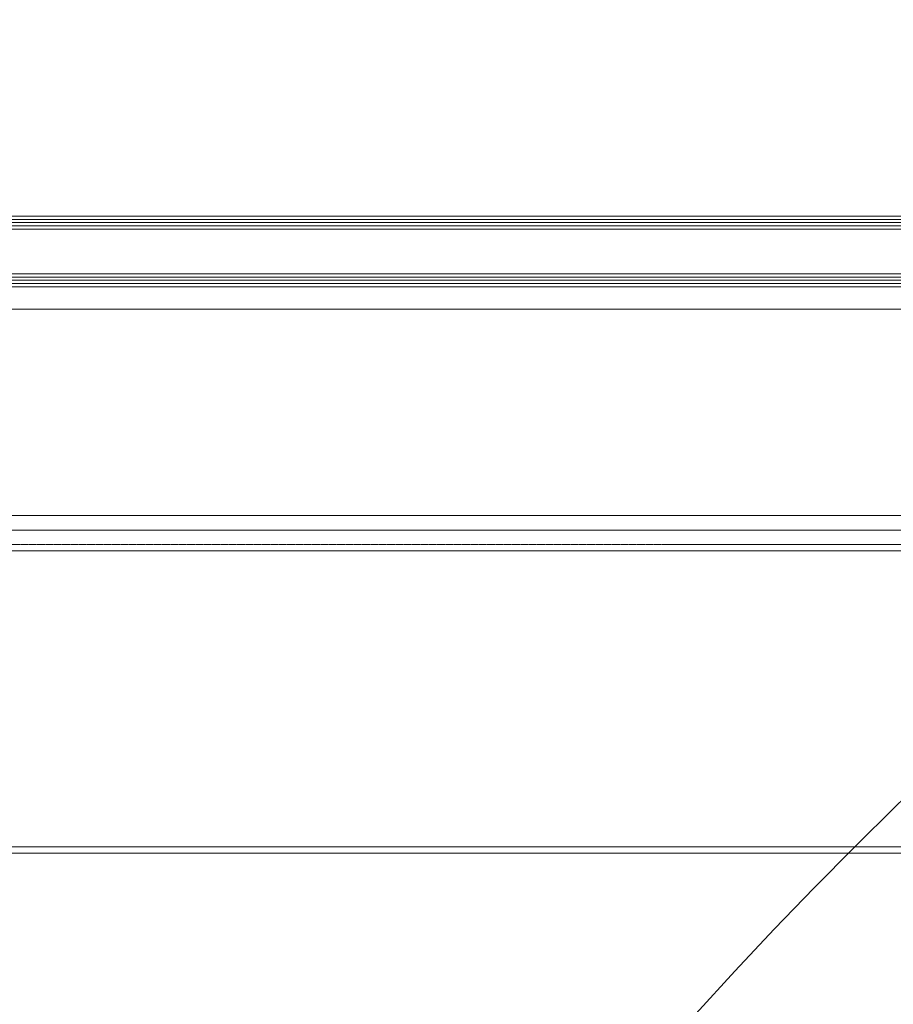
# Model space of a CAD drawing. Header units: millimetres. Extents: x -226731 to 126254, y -16359 to 60195.
# Tile 89 of 256: x -161344 to -161072, y 20732 to 21039. Entities that reach past the tile are written whole.
import ezdxf

# ---------------------------------------------------------------- set-up
doc = ezdxf.new("R2010")
doc.units = ezdxf.units.MM
doc.header["$LTSCALE"] = 0.1
doc.header["$MEASUREMENT"] = 0
doc.linetypes.add('HIDDEN', pattern=[0.375, 0.25, -0.125])
for name, color, linetype, lineweight in [('0_CCE_ FF_SIDE WALL SPRINKLER', 6, 'Continuous', 0), ('3_Hatch', 8, 'Continuous', 0), ('SPRINKLER COVERAGE AREA', 1, 'Continuous', 9)]:
    doc.layers.add(name, color=color, linetype=linetype, lineweight=lineweight)
doc.layers.add('FIRE FIGHTING SERVICES', color=5, linetype='Continuous')

# ---------------------------------------------------------------- blocks, each defined once
blk = doc.blocks.new('*U429')
at = {"layer": '3_Hatch', "color": 8}
for p, q in [((29.99, 199.78), (1150, 199.78)), ((28.4, 105.47), (1150, 105.47)), ((30.03, 98.97), (1150, 98.97)), ((29.51, 94.41), (1150, 94.41)), ((29.56, 30.01), (1150, 30.01)), ((1150, 23, 0), (7.48, 23)), ((1150, 22, 0), (7.48, 22)), ((1150, 21, 0), (7.48, 21)), ((1150, 20, 0), (7.48, 20)), ((1150, 19, 0), (7.48, 19)), ((1150, 5, 0), (7.48, 5)), ((1150, 4, 0), (7.48, 4)), ((1150, 3, 0), (7.48, 3)), ((1150, 2, 0), (7.48, 2)), ((1150, 1, 0), (7.48, 1))]:
    blk.add_line(p, q, dxfattribs=at)
at = {"layer": '3_Hatch', "color": 8, "linetype": 'HIDDEN', "ltscale": 5}
blk.add_line((29.99, 197.78), (1150, 197.78), dxfattribs=at)
at = {"layer": '3_Hatch', "color": 8, "linetype": 'HIDDEN'}
blk.add_line((30.03, 103.48), (1150, 103.48), dxfattribs=at)
blk = doc.blocks.new('A$C2AD535C3')
at = {"layer": 'SPRINKLER COVERAGE AREA', "color": 1}
blk.add_circle((0, 0), 2500, dxfattribs=at)
blk = doc.blocks.new('G$C3584CA52')
at = {"layer": '0_CCE_ FF_SIDE WALL SPRINKLER', "color": 240, "xscale": -0.6, "yscale": 0.6, "zscale": 0.6}
blk.add_blockref('A$C2AD535C3', (2995.19, -1500), dxfattribs=at)

msp = doc.modelspace()

# ---------------------------------------------------------------- block references
at = {"layer": '3_Hatch', "color": 8, "rotation": 179.9999999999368}
msp.add_blockref('*U429', (-160371.95, 20978.95), dxfattribs=at)
at = {"layer": 'FIRE FIGHTING SERVICES'}
msp.add_blockref('G$C3584CA52', (-163018.33, 21220.5), dxfattribs=at)

doc.saveas('drawing.dxf')
